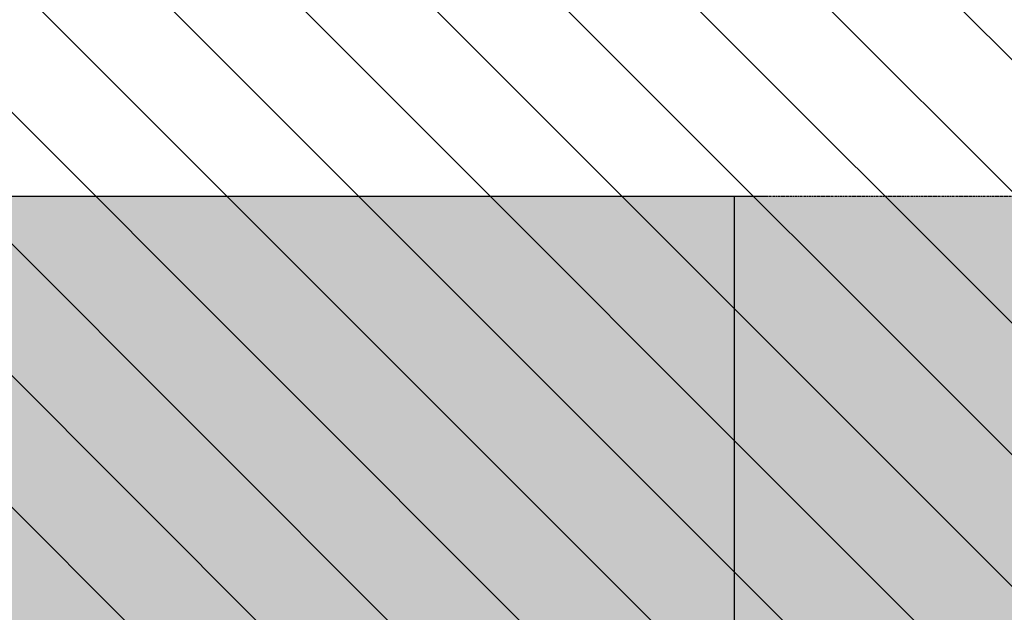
# Model space of a CAD drawing. Header units: millimetres. Extents: x -40276 to 214973, y -147941 to 35228.
# Tile 162 of 256: x -3733 to -2781, y 648 to 1221. Entities that reach past the tile are written whole.
import ezdxf

# ---------------------------------------------------------------- set-up
doc = ezdxf.new("R2010")
doc.units = ezdxf.units.MM
doc.header["$MEASUREMENT"] = 0
doc.linetypes.add('čárkovaná 3', pattern=[1.5, 1, -0.5])
for name, color, linetype in [('1._POHLED ZÁPADNÍ_2_0_plochy', 7, 'Continuous'), ('1._POHLED ZÁPADNÍ_2_2D prvky - obecné', 7, 'Continuous'), ('1._POHLED ZÁPADNÍ_2_Konstrukce - nosné', 7, 'Continuous'), ('1._POHLED ZÁPADNÍ_2_Nové_Výplně – Řezové', 7, 'Continuous'), ('1._POHLED ZÁPADNÍ_2_Výplně – Řezové', 7, 'Continuous')]:
    doc.layers.add(name, color=color, linetype=linetype)

msp = doc.modelspace()

# ---------------------------------------------------------------- hatches: boundary and pattern name
at = {"layer": '1._POHLED ZÁPADNÍ_2_0_plochy', "linetype": 'Continuous', "lineweight": 20, "true_color": 0xffaaaa}
h = msp.add_hatch(dxfattribs=at)
h.set_pattern_fill('Izolační_tvárnice_0002', color=21, style=0, pattern_type=2)
h.set_pattern_definition([(315, (-10360.18, 9405.31), (63.6396, 63.6396), [])])
h.paths.add_polyline_path([(-10906.33, 18690.21), (-10970.68, 9084.15), (-20311.44, 10009.93), (-20479.41, 269.75), (-242.33, 419.76), (-238.38, 17796.01)])
at = {"layer": '1._POHLED ZÁPADNÍ_2_Nové_Výplně – Řezové', "linetype": 'Continuous', "lineweight": 0, "true_color": 0xf2b2b2}
msp.add_hatch(color=9, dxfattribs=at).paths.add_polyline_path([(-3041.82, 1050.49), (-3041.93, 350.39), (-2763.02, 350.35), (-2762.92, 1050.44)])
at = {"layer": '1._POHLED ZÁPADNÍ_2_Výplně – Řezové', "linetype": 'Continuous', "lineweight": 13}
msp.add_hatch(color=254, dxfattribs=at).paths.add_polyline_path([(-4696.8, 1050.44), (-4696.91, 350.65), (-3041.93, 350.39), (-3041.82, 1050.44)])

# ---------------------------------------------------------------- linework, layer by layer
at = {"layer": '1._POHLED ZÁPADNÍ_2_2D prvky - obecné', "color": 7, "linetype": 'Continuous', "lineweight": 25}
msp.add_line((-4682.6, 1050.44), (-3010.62, 1050.44), dxfattribs=at)
at = {"layer": '1._POHLED ZÁPADNÍ_2_2D prvky - obecné', "color": 7, "linetype": 'čárkovaná 3', "lineweight": 25}
msp.add_line((-3010.62, 1050.44), (-1696.59, 1050.44), dxfattribs=at)
at = {"layer": '1._POHLED ZÁPADNÍ_2_Konstrukce - nosné', "color": 7, "linetype": 'Continuous', "lineweight": 25}
msp.add_line((-3041.9, 550.39), (-3041.82, 1050.49), dxfattribs=at)

doc.saveas('drawing.dxf')
